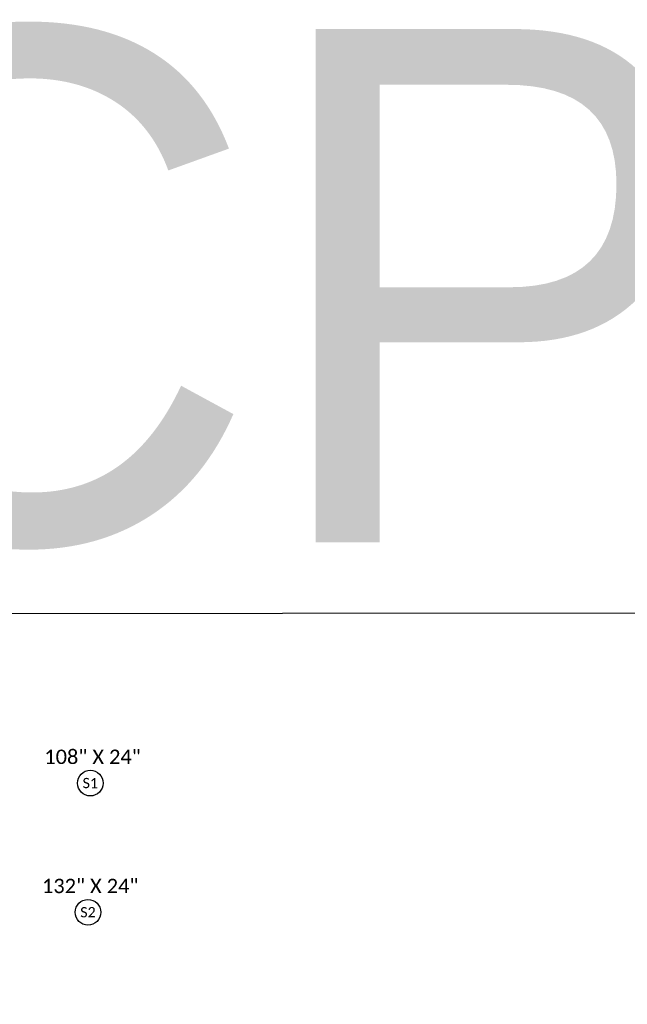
# Model space of a CAD drawing. Header units: feet. Extents: x 2244505 to 2247509, y 596053 to 600122.
# Tile 15 of 16: x 2247097 to 2247216, y 599930 to 600122. Entities that reach past the tile are written whole.
import ezdxf

# ---------------------------------------------------------------- set-up
doc = ezdxf.new("R2010")
doc.units = ezdxf.units.FT
doc.header["$MEASUREMENT"] = 0
doc.layers.add('SC_Scratch1', color=7, linetype='Continuous', plot=False)
for name, color, linetype in [('SG_P_Text', 7, 'Continuous'), ('SH_Data', 7, 'Continuous'), ('SH_Text', 7, 'Continuous')]:
    doc.layers.add(name, color=color, linetype=linetype)
doc.styles.add('Slanted-Normal', font='font31.shx', dxfattribs={"height": 0.14})

msp = doc.modelspace()

# ---------------------------------------------------------------- linework, layer by layer
at = {"layer": 'SC_Scratch1'}
msp.add_lwpolyline([(2246968.498, 600006.553), (2247508.979, 600006.719), (2247509.183, 599332.175), (2246968.702, 599332.009)], close=True, dxfattribs=at)
at = {"layer": 'SH_Data'}
for centre in [(2247111.253, 599973.496, -351.16), (2247110.797, 599948.327, -351.16)]:
    msp.add_circle(centre, 2.5, dxfattribs=at)

# ---------------------------------------------------------------- texts
at = {"layer": 'SC_Scratch1', "color": 2, "insert": (2246771.473, 600120.311), "char_height": 100, "width": 961.21808, "attachment_point": 1, "rotation": 0.01756, "style": 'Slanted-Normal'}
msp.add_mtext('\\pxqc;CP001', dxfattribs=at)
at = {"layer": 'SG_P_Text', "char_height": 2, "width": 2.66667, "attachment_point": 2, "rotation": 359.98981, "style": 'Slanted-Normal'}
for s, insert in [('{\\fCalibri|b0|i0|c0|p34;S1}', (2247111.253, 599974.512, -351.16)), ('{\\fCalibri|b0|i0|c0|p34;S2}', (2247110.797, 599949.343, -351.16))]:
    msp.add_mtext(s, dxfattribs=dict(at, insert=insert))
at = {"layer": 'SH_Text', "char_height": 2.8, "attachment_point": 2, "style": 'Slanted-Normal'}
for s, insert in [('{\\fCalibri|b0|i0|c0|p34;108" X 24"}', (2247111.686, 599980.027)), ('{\\fCalibri|b0|i0|c0|p34;132" X 24"}', (2247111.231, 599954.858))]:
    msp.add_mtext_dynamic_manual_height_columns(s, width=25.10555, gutter_width=20, heights=[0], dxfattribs=dict(at, insert=insert))

doc.saveas('drawing.dxf')
